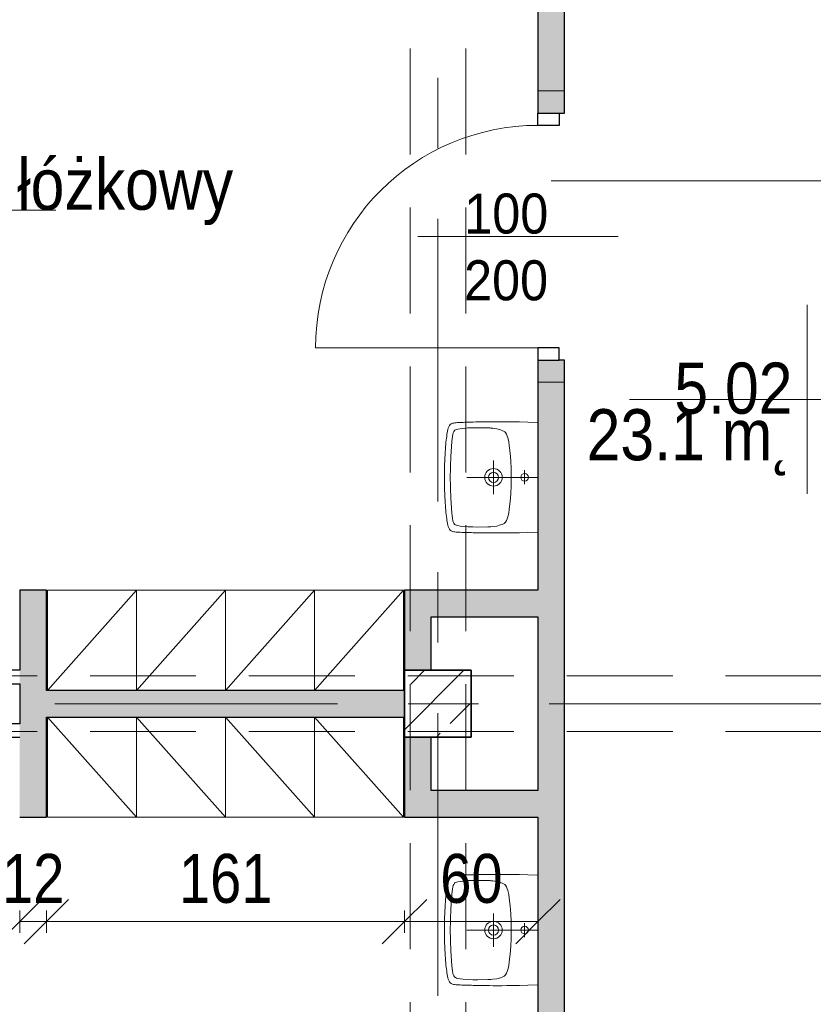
# Model space of a CAD drawing. Header units: centimetres. Extents: x -1743 to 21705, y -8842 to 3590.
# Tile 7 of 45: x -801 to -444, y 753 to 1196. Entities that reach past the tile are written whole.
import ezdxf

# ---------------------------------------------------------------- set-up
doc = ezdxf.new("R2010")
doc.units = ezdxf.units.CM
doc.linetypes.add('Oś', pattern=[222.25, 127, -31.75, 31.75, -31.75])
doc.linetypes.add('Ukryte', pattern=[71.438, 47.625, -23.813])
for name, color, linetype, lineweight in [('A-ANNO-DIMS', 211, 'Continuous', 13), ('A-ANNO-DIMS-100', 211, 'Continuous', 13), ('A-ANNO-NOTE', 131, 'Continuous', 9), ('A-AREA', 32, 'Continuous', 9), ('A-AREA-IDEN', 2, 'Continuous', 13), ('A-DETL-GENF', 92, 'Continuous', 9), ('A-DETL-HDLN', 90, 'Ukryte', 9), ('A-DETL-MEDM', 33, 'Continuous', 25), ('A-DOOR', 31, 'Continuous', 13), ('A-WALL', 113, 'Continuous', 13), ('P-SANR-FIXT', 6, 'Continuous', 9), ('Q-SPCQ', 91, 'Continuous', 9), ('S-COLS', 52, 'Continuous', 9), ('S-GRID', 1, 'Continuous', 13)]:
    doc.layers.add(name, color=color, linetype=linetype, lineweight=lineweight)
doc.styles.add('Arial', font='arial.ttf', dxfattribs={"width": 0.9, "height": 18})
doc.styles.add('Arial Narrow_2', font='ARIALN.TTF', dxfattribs={"height": 22})
doc.styles.add('Arial_3', font='arial.ttf', dxfattribs={"width": 0.85, "height": 23})
doc.dimstyles.new('Diagonal_1_100__0_1__1', dxfattribs={"dimscale": 30.48, "dimtxt": 22.515481, "dimasz": 0.656168, "dimexe": 0.164042, "dimexo": 0.0625, "dimgap": 0.065617, "dimtad": 1, "dimdec": 1, "dimrnd": 0.1, "dimdsep": 46, "dimtxsty": 'Arial Narrow_2', "dimblk1": 'OBLIQUE', "dimblk2": 'OBLIQUE', "dimsah": 1, "dimcen": 0.09, "dimazin": 0, "dimtfac": 1, "dimtdec": 4, "dimtix": 1, "dimtmove": 0, "dimatfit": 3, "dimfxl": 0.164042, "dimfxlon": 1, "dimtvp": 1, "dimtolj": 1, "dimtzin": 0, "dimarcsym": 2})

# ---------------------------------------------------------------- blocks, each defined once
blk = doc.blocks.new('M_Concrete-Square-Column - 300 x 300mm-V8-5_piętro III __10_50 m_ - stan istniejący')
at = {"layer": 'S-COLS'}
h = blk.add_hatch(dxfattribs=at)
h.set_pattern_fill('FP_10', color=256, style=0, pattern_type=2)
h.set_pattern_definition([(45, (612.623, -888.326), (-17.67767, 17.67767), []), (45, (630.3, -888.326), (-17.67767, 17.67767), [12.5, -6.25])])
h.paths.add_polyline_path([(15, -15), (15, 15), (-15, 15), (-15, -15)], flags=0)
at = {"layer": 'S-COLS', "lineweight": 35}
for p, q in [((15, 15), (-15, 15)), ((-15, 15), (-15, -15)), ((15, -15), (15, 15)), ((-15, -15), (15, -15))]:
    blk.add_line(p, q, dxfattribs=at)
blk = doc.blocks.new('DRZWI 1S - automatyczna etykieta - Drzwi 100-2252139-5_piętro III __10_50 m_ - stan istniejący')
at = {"layer": 'A-DETL-GENF'}
for p, q in [((-55.5, 3.5), (-50, 3.5)), ((-55.5, -6), (-55.5, 3.5)), ((-50, 3.5), (-50, -6)), ((50, 3.5), (55.5, 3.5)), ((50, -6), (50, 3.5)), ((55.5, 3.5), (55.5, -6)), ((-50, -6), (-55.5, -6)), ((55.5, -6), (50, -6))]:
    blk.add_line(p, q, dxfattribs=at)
at = {"layer": 'A-DETL-MEDM'}
for p, q in [((-55.5, -6), (-55.5, 3.5)), ((-55.5, 3.5), (-50, 3.5)), ((-50, 3.5), (-50, -6)), ((50, 3.5), (50, -6)), ((55.5, 3.5), (50, 3.5)), ((55.5, -6), (55.5, 3.5)), ((-50, -6), (-55.5, -6)), ((50, -6), (55.5, -6))]:
    blk.add_line(p, q, dxfattribs=at)
at = {"layer": 'A-DOOR'}
blk.add_line((50, -6), (50, -106), dxfattribs=at)
blk.add_arc((50, -6), 100, 180, 270, dxfattribs=at)
blk = doc.blocks.new('Szafa1 - 45 cm-1791407-5_piętro III __10_50 m_ - stan istniejący')
at = {"layer": 'Q-SPCQ'}
for p, q in [((-7.5, 51), (32.5, 6)), ((-7.5, 6), (-7.5, 51)), ((-7.5, 51), (32.5, 51)), ((32.5, 51), (32.5, 6))]:
    blk.add_line(p, q, dxfattribs=at)
blk = doc.blocks.new('Szafa1 - 45 cm-1791408-5_piętro III __10_50 m_ - stan istniejący')
at = {"layer": 'Q-SPCQ'}
for p, q in [((-7.5, -51), (32.5, -6)), ((-7.5, -6), (-7.5, -51)), ((32.5, -51), (32.5, -6)), ((-7.5, -51), (32.5, -51))]:
    blk.add_line(p, q, dxfattribs=at)
blk = doc.blocks.new('Umywalka koło Nova Pro - Pro 50-1211177-5_piętro III __10_50 m_ - stan istniejący')
at = {"layer": 'P-SANR-FIXT'}
for p, q in [((-12.19, -6), (-12.32, -10.58)), ((12.5, -6), (12.5, -38)), ((37.32, -10.58), (37.19, -6)), ((-12.32, -10.58), (-12.4, -14.28)), ((15.72, -12.02), (9.46, -12.02)), ((37.4, -14.28), (37.32, -10.58)), ((-12.45, -17.35), (-12.48, -19.98)), ((-12.4, -14.28), (-12.45, -17.35)), ((37.45, -17.35), (37.4, -14.28)), ((37.48, -19.98), (37.45, -17.35)), ((-12.48, -19.98), (-12.48, -22.27)), ((-8.62, -22.03), (-8.91, -22.86)), ((-8.19, -21.26), (-8.62, -22.03)), ((-7.93, -20.91), (-8.19, -21.26)), ((-7.61, -20.62), (-7.93, -20.91)), ((-6.89, -20.14), (-7.61, -20.62)), ((-6.09, -19.8), (-6.89, -20.14)), ((-5.24, -19.53), (-6.09, -19.8)), ((-3.53, -19.16), (-5.24, -19.53)), ((-1.83, -18.89), (-3.53, -19.16)), ((1.66, -18.49), (-1.83, -18.89)), ((5.15, -18.2), (1.66, -18.49)), ((8.64, -18.06), (5.15, -18.2)), ((10.37, -18.01), (8.64, -18.06)), ((14.63, -18.01), (10.37, -18.01)), ((16.36, -18.06), (14.63, -18.01)), ((19.88, -18.2), (16.36, -18.06)), ((23.34, -18.49), (19.88, -18.2)), ((26.83, -18.89), (23.34, -18.49)), ((28.56, -19.16), (26.83, -18.89)), ((30.26, -19.53), (28.56, -19.16)), ((31.09, -19.8), (30.26, -19.53)), ((31.89, -20.14), (31.09, -19.8)), ((32.61, -20.62), (31.89, -20.14)), ((32.93, -20.91), (32.61, -20.62)), ((33.19, -21.26), (32.93, -20.91)), ((33.62, -22.03), (33.19, -21.26)), ((33.91, -22.86), (33.62, -22.03)), ((37.51, -22.27), (37.48, -19.98)), ((-12.48, -22.27), (-12.51, -24.3)), ((-12.51, -24.3), (-12.48, -26.13)), ((-12.48, -26.13), (-12.48, -27.81)), ((-9.61, -26.27), (-9.69, -27.15)), ((-9.37, -24.54), (-9.61, -26.27)), ((-8.91, -22.86), (-9.37, -24.54)), ((20.01, -26), (5.01, -26)), ((34.37, -24.54), (33.91, -22.86)), ((34.63, -26.27), (34.37, -24.54)), ((34.69, -27.15), (34.63, -26.27)), ((37.48, -27.81), (37.51, -26.13)), ((37.51, -26.13), (37.51, -22.27)), ((-12.48, -27.81), (-12.46, -29.49)), ((-12.46, -29.49), (-12.46, -30.5)), ((-12.46, -30.5), (-12.43, -31.46)), ((-9.76, -28.56), (-9.84, -33.06)), ((-9.74, -27.87), (-9.76, -28.56)), ((-9.71, -27.55), (-9.74, -27.87)), ((-9.69, -27.15), (-9.71, -27.55)), ((34.71, -27.55), (34.69, -27.15)), ((34.74, -27.87), (34.71, -27.55)), ((34.76, -28.56), (34.74, -27.87)), ((34.84, -33.06), (34.76, -28.56)), ((37.46, -30.5), (37.48, -29.49)), ((37.46, -31.46), (37.46, -30.5)), ((37.48, -29.49), (37.48, -27.81)), ((-12.43, -31.46), (-12.43, -32.39)), ((-12.43, -32.39), (-12.4, -33.3)), ((-12.4, -33.3), (-12.4, -33.88)), ((-12.4, -33.88), (-12.38, -35.06)), ((-12.38, -35.06), (-12.35, -35.88)), ((-9.84, -33.06), (-9.79, -35.32)), ((-9.79, -35.32), (-9.71, -37.56)), ((34.71, -37.56), (34.82, -35.32)), ((34.82, -35.32), (34.84, -33.06)), ((37.35, -35.88), (37.38, -35.06)), ((37.38, -35.06), (37.4, -33.88)), ((37.4, -33.88), (37.43, -33.3)), ((37.43, -32.39), (37.46, -31.46)), ((37.43, -33.3), (37.43, -32.39)), ((-12.35, -35.88), (-12.35, -36.65)), ((-12.35, -36.65), (-12.32, -37.43)), ((-12.32, -37.43), (-12.3, -38.17)), ((-12.3, -38.17), (-12.27, -38.89)), ((-12.27, -38.89), (-12.24, -39.61)), ((-12.24, -39.61), (-12.22, -40.28)), ((-9.71, -37.56), (-9.53, -39.82)), ((-9.53, -39.82), (-9.39, -40.94)), ((34.39, -40.94), (34.53, -39.82)), ((34.53, -39.82), (34.71, -37.56)), ((37.22, -40.28), (37.24, -39.61)), ((37.24, -39.61), (37.27, -38.89)), ((37.27, -38.89), (37.3, -38.17)), ((37.3, -38.17), (37.32, -37.43)), ((37.32, -37.43), (37.35, -36.65)), ((37.35, -36.65), (37.35, -35.88)), ((-12.22, -40.28), (-12.19, -40.94)), ((-12.19, -40.94), (-12.16, -41.58)), ((-12.16, -41.58), (-12.14, -42.22)), ((-12.14, -42.22), (-12.08, -42.81)), ((-12.08, -42.81), (-12, -43.37)), ((-12, -43.37), (-11.92, -43.87)), ((-11.92, -43.87), (-11.82, -44.38)), ((-9.39, -40.94), (-9.21, -42.03)), ((-9.21, -42.03), (-9.05, -42.59)), ((-9.05, -42.59), (-8.86, -43.1)), ((-8.86, -43.1), (-8.7, -43.34)), ((-8.7, -43.34), (-8.51, -43.55)), ((-8.51, -43.55), (-8.03, -43.85)), ((-8.03, -43.85), (-7.53, -44.06)), ((-7.53, -44.06), (-6.97, -44.22)), ((-6.97, -44.22), (-5.88, -44.43)), ((30.88, -44.43), (31.97, -44.22)), ((31.97, -44.22), (32.53, -44.06)), ((32.53, -44.06), (33.06, -43.85)), ((33.06, -43.85), (33.54, -43.55)), ((33.54, -43.55), (33.73, -43.34)), ((33.73, -43.34), (33.86, -43.1)), ((33.86, -43.1), (34.07, -42.59)), ((34.07, -42.59), (34.21, -42.03)), ((34.21, -42.03), (34.39, -40.94)), ((36.82, -44.38), (36.92, -43.87)), ((36.92, -43.87), (37.03, -43.37)), ((37.03, -43.37), (37.08, -42.81)), ((37.08, -42.81), (37.14, -42.22)), ((37.14, -42.22), (37.16, -41.58)), ((37.16, -41.58), (37.19, -40.94)), ((37.19, -40.94), (37.22, -40.28)), ((-11.82, -44.38), (-11.71, -44.67)), ((-11.6, -44.96), (-11.79, -44.38)), ((-11.71, -44.67), (-11.6, -44.96)), ((-11.6, -44.96), (-11.26, -45.47)), ((-11.26, -45.47), (-11.6, -44.96)), ((-11.26, -45.47), (-10.8, -45.84)), ((-10.8, -45.84), (-11.26, -45.47)), ((-10.8, -45.84), (-10.24, -46.11)), ((-10.24, -46.11), (-10.8, -45.84)), ((-10.24, -46.11), (-9.61, -46.32)), ((-9.61, -46.32), (-10.24, -46.11)), ((-9.61, -46.32), (-8.94, -46.51)), ((-8.94, -46.51), (-9.61, -46.32)), ((-8.94, -46.51), (-8.25, -46.64)), ((-8.25, -46.64), (-8.94, -46.51)), ((-8.25, -46.64), (-7.5, -46.8)), ((-7.5, -46.8), (-8.25, -46.64)), ((-7.5, -46.8), (-6.73, -46.91)), ((-6.73, -46.91), (-7.5, -46.8)), ((-6.73, -46.91), (-5.93, -47.04)), ((-5.93, -47.04), (-6.73, -46.91)), ((-5.93, -47.04), (-5.1, -47.15)), ((-5.1, -47.15), (-5.93, -47.04)), ((-5.88, -44.43), (-3.64, -44.75)), ((-5.1, -47.15), (-4.2, -47.25)), ((-4.2, -47.25), (-5.1, -47.15)), ((-4.2, -47.25), (-3.27, -47.36)), ((-3.27, -47.36), (-4.2, -47.25)), ((-3.64, -44.75), (-1.4, -44.94)), ((-3.27, -47.36), (-2.28, -47.44)), ((-2.28, -47.44), (-3.27, -47.36)), ((-2.28, -47.44), (-1.24, -47.52)), ((-1.24, -47.52), (-2.28, -47.44)), ((-1.4, -44.94), (3.1, -45.18)), ((-1.24, -47.52), (-0.15, -47.63)), ((-0.15, -47.63), (-1.24, -47.52)), ((-0.15, -47.63), (1.05, -47.71)), ((1.05, -47.71), (-0.15, -47.63)), ((1.05, -47.71), (2.3, -47.76)), ((2.3, -47.76), (1.05, -47.71)), ((2.3, -47.76), (3.66, -47.84)), ((3.66, -47.84), (2.3, -47.76)), ((3.1, -45.18), (7.6, -45.31)), ((3.66, -47.84), (5.12, -47.89)), ((5.12, -47.89), (3.66, -47.84)), ((5.12, -47.89), (6.72, -47.95)), ((6.72, -47.95), (5.12, -47.89)), ((6.72, -47.95), (8.45, -47.97)), ((8.45, -47.97), (6.72, -47.95)), ((7.6, -45.31), (9.86, -45.39)), ((8.45, -47.97), (10.4, -48)), ((10.4, -48), (8.45, -47.97)), ((9.86, -45.39), (11.04, -45.42)), ((10.4, -48), (14.63, -48)), ((14.63, -48), (10.4, -48)), ((11.04, -45.42), (11.7, -45.42)), ((11.7, -45.42), (12.5, -45.44)), ((12.5, -45.44), (13.3, -45.42)), ((13.3, -45.42), (13.99, -45.42)), ((13.99, -45.42), (15.14, -45.39)), ((14.63, -48), (16.55, -47.97)), ((16.55, -47.97), (14.63, -48)), ((15.14, -45.39), (17.4, -45.31)), ((16.55, -47.97), (18.31, -47.95)), ((18.31, -47.95), (16.55, -47.97)), ((17.4, -45.31), (21.9, -45.18)), ((18.31, -47.95), (19.88, -47.89)), ((19.88, -47.89), (18.31, -47.95)), ((19.88, -47.89), (21.34, -47.84)), ((21.34, -47.84), (19.88, -47.89)), ((21.34, -47.84), (22.7, -47.76)), ((22.7, -47.76), (21.34, -47.84)), ((21.9, -45.18), (26.4, -44.94)), ((22.7, -47.76), (23.98, -47.71)), ((23.98, -47.71), (22.7, -47.76)), ((23.98, -47.71), (25.15, -47.63)), ((25.15, -47.63), (23.98, -47.71)), ((25.15, -47.63), (26.24, -47.52)), ((26.24, -47.52), (25.15, -47.63)), ((26.24, -47.52), (27.31, -47.44)), ((27.31, -47.44), (26.24, -47.52)), ((26.4, -44.94), (28.64, -44.75)), ((27.31, -47.44), (28.29, -47.36)), ((28.29, -47.36), (27.31, -47.44)), ((28.29, -47.36), (29.23, -47.25)), ((29.23, -47.25), (28.29, -47.36)), ((28.64, -44.75), (30.88, -44.43)), ((29.23, -47.25), (30.1, -47.15)), ((30.1, -47.15), (29.23, -47.25)), ((30.1, -47.15), (30.93, -47.04)), ((30.93, -47.04), (30.1, -47.15)), ((30.93, -47.04), (31.76, -46.91)), ((31.76, -46.91), (30.93, -47.04)), ((31.76, -46.91), (32.5, -46.8)), ((32.5, -46.8), (31.76, -46.91)), ((32.5, -46.8), (33.25, -46.64)), ((33.25, -46.64), (32.5, -46.8)), ((33.25, -46.64), (33.97, -46.51)), ((33.97, -46.51), (33.25, -46.64)), ((33.97, -46.51), (34.63, -46.32)), ((34.63, -46.32), (33.97, -46.51)), ((34.63, -46.32), (35.24, -46.11)), ((35.24, -46.11), (34.63, -46.32)), ((35.24, -46.11), (35.8, -45.84)), ((35.8, -45.84), (35.24, -46.11)), ((35.8, -45.84), (36.28, -45.47)), ((36.28, -45.47), (35.8, -45.84)), ((36.28, -45.47), (36.6, -44.96)), ((36.6, -44.96), (36.28, -45.47)), ((36.6, -44.96), (36.82, -44.38))]:
    blk.add_line(p, q, dxfattribs=at)
for centre, radius in [((12.5, -12.02), 1.72), ((12.51, -26), 3.92), ((12.51, -26), 2.28)]:
    blk.add_circle(centre, radius, dxfattribs=at)
blk = doc.blocks.new('Umywalka koło Nova Pro - Pro 50-1205816-5_piętro III __10_50 m_ - stan istniejący')
at = {"layer": 'P-SANR-FIXT'}
for p, q in [((-11.92, 43.87), (-11.82, 44.38)), ((-11.82, 44.38), (-11.71, 44.67)), ((-11.6, 44.96), (-11.79, 44.38)), ((-11.71, 44.67), (-11.6, 44.96)), ((-11.6, 44.96), (-11.26, 45.47)), ((-11.26, 45.47), (-11.6, 44.96)), ((-11.26, 45.47), (-10.8, 45.84)), ((-10.8, 45.84), (-11.26, 45.47)), ((-10.8, 45.84), (-10.24, 46.11)), ((-10.24, 46.11), (-10.8, 45.84)), ((-10.24, 46.11), (-9.61, 46.32)), ((-9.61, 46.32), (-10.24, 46.11)), ((-9.61, 46.32), (-8.94, 46.51)), ((-8.94, 46.51), (-9.61, 46.32)), ((-8.94, 46.51), (-8.25, 46.64)), ((-8.25, 46.64), (-8.94, 46.51)), ((-8.25, 46.64), (-7.5, 46.8)), ((-7.5, 46.8), (-8.25, 46.64)), ((-7.5, 46.8), (-6.73, 46.91)), ((-6.73, 46.91), (-7.5, 46.8)), ((-6.97, 44.22), (-5.88, 44.43)), ((-6.73, 46.91), (-5.93, 47.04)), ((-5.93, 47.04), (-6.73, 46.91)), ((-5.93, 47.04), (-5.1, 47.15)), ((-5.1, 47.15), (-5.93, 47.04)), ((-5.88, 44.43), (-3.64, 44.75)), ((-5.1, 47.15), (-4.2, 47.25)), ((-4.2, 47.25), (-5.1, 47.15)), ((-4.2, 47.25), (-3.27, 47.36)), ((-3.27, 47.36), (-4.2, 47.25)), ((-3.64, 44.75), (-1.4, 44.94)), ((-3.27, 47.36), (-2.28, 47.44)), ((-2.28, 47.44), (-3.27, 47.36)), ((-2.28, 47.44), (-1.24, 47.52)), ((-1.24, 47.52), (-2.28, 47.44)), ((-1.4, 44.94), (3.1, 45.18)), ((-1.24, 47.52), (-0.15, 47.63)), ((-0.15, 47.63), (-1.24, 47.52)), ((-0.15, 47.63), (1.05, 47.71)), ((1.05, 47.71), (-0.15, 47.63)), ((1.05, 47.71), (2.3, 47.76)), ((2.3, 47.76), (1.05, 47.71)), ((2.3, 47.76), (3.66, 47.84)), ((3.66, 47.84), (2.3, 47.76)), ((3.1, 45.18), (7.6, 45.31)), ((3.66, 47.84), (5.12, 47.89)), ((5.12, 47.89), (3.66, 47.84)), ((5.12, 47.89), (6.72, 47.95)), ((6.72, 47.95), (5.12, 47.89)), ((6.72, 47.95), (8.45, 47.97)), ((8.45, 47.97), (6.72, 47.95)), ((7.6, 45.31), (9.86, 45.39)), ((8.45, 47.97), (10.4, 48)), ((10.4, 48), (8.45, 47.97)), ((9.86, 45.39), (11.04, 45.42)), ((10.4, 48), (14.63, 48)), ((14.63, 48), (10.4, 48)), ((11.04, 45.42), (11.7, 45.42)), ((11.7, 45.42), (12.5, 45.44)), ((12.5, 45.44), (13.3, 45.42)), ((13.3, 45.42), (13.99, 45.42)), ((13.99, 45.42), (15.14, 45.39)), ((14.63, 48), (16.55, 47.97)), ((16.55, 47.97), (14.63, 48)), ((15.14, 45.39), (17.4, 45.31)), ((16.55, 47.97), (18.31, 47.95)), ((18.31, 47.95), (16.55, 47.97)), ((17.4, 45.31), (21.9, 45.18)), ((18.31, 47.95), (19.88, 47.89)), ((19.88, 47.89), (18.31, 47.95)), ((19.88, 47.89), (21.34, 47.84)), ((21.34, 47.84), (19.88, 47.89)), ((21.34, 47.84), (22.7, 47.76)), ((22.7, 47.76), (21.34, 47.84)), ((21.9, 45.18), (26.4, 44.94)), ((22.7, 47.76), (23.98, 47.71)), ((23.98, 47.71), (22.7, 47.76)), ((23.98, 47.71), (25.15, 47.63)), ((25.15, 47.63), (23.98, 47.71)), ((25.15, 47.63), (26.24, 47.52)), ((26.24, 47.52), (25.15, 47.63)), ((26.24, 47.52), (27.31, 47.44)), ((27.31, 47.44), (26.24, 47.52)), ((26.4, 44.94), (28.64, 44.75)), ((27.31, 47.44), (28.29, 47.36)), ((28.29, 47.36), (27.31, 47.44)), ((28.29, 47.36), (29.23, 47.25)), ((29.23, 47.25), (28.29, 47.36)), ((28.64, 44.75), (30.88, 44.43)), ((29.23, 47.25), (30.1, 47.15)), ((30.1, 47.15), (29.23, 47.25)), ((30.1, 47.15), (30.93, 47.04)), ((30.93, 47.04), (30.1, 47.15)), ((30.88, 44.43), (31.97, 44.22)), ((30.93, 47.04), (31.76, 46.91)), ((31.76, 46.91), (30.93, 47.04)), ((31.76, 46.91), (32.5, 46.8)), ((32.5, 46.8), (31.76, 46.91)), ((32.5, 46.8), (33.25, 46.64)), ((33.25, 46.64), (32.5, 46.8)), ((33.25, 46.64), (33.97, 46.51)), ((33.97, 46.51), (33.25, 46.64)), ((33.97, 46.51), (34.63, 46.32)), ((34.63, 46.32), (33.97, 46.51)), ((34.63, 46.32), (35.24, 46.11)), ((35.24, 46.11), (34.63, 46.32)), ((35.24, 46.11), (35.8, 45.84)), ((35.8, 45.84), (35.24, 46.11)), ((35.8, 45.84), (36.28, 45.47)), ((36.28, 45.47), (35.8, 45.84)), ((36.28, 45.47), (36.6, 44.96)), ((36.6, 44.96), (36.28, 45.47)), ((36.6, 44.96), (36.82, 44.38)), ((36.82, 44.38), (36.92, 43.87)), ((-12.24, 39.61), (-12.22, 40.28)), ((-12.22, 40.28), (-12.19, 40.94)), ((-12.19, 40.94), (-12.16, 41.58)), ((-12.16, 41.58), (-12.14, 42.22)), ((-12.14, 42.22), (-12.08, 42.81)), ((-12.08, 42.81), (-12, 43.37)), ((-12, 43.37), (-11.92, 43.87)), ((-9.53, 39.82), (-9.39, 40.94)), ((-9.39, 40.94), (-9.21, 42.03)), ((-9.21, 42.03), (-9.05, 42.59)), ((-9.05, 42.59), (-8.86, 43.1)), ((-8.86, 43.1), (-8.7, 43.34)), ((-8.7, 43.34), (-8.51, 43.55)), ((-8.51, 43.55), (-8.03, 43.85)), ((-8.03, 43.85), (-7.53, 44.06)), ((-7.53, 44.06), (-6.97, 44.22)), ((31.97, 44.22), (32.53, 44.06)), ((32.53, 44.06), (33.06, 43.85)), ((33.06, 43.85), (33.54, 43.55)), ((33.54, 43.55), (33.73, 43.34)), ((33.73, 43.34), (33.86, 43.1)), ((33.86, 43.1), (34.07, 42.59)), ((34.07, 42.59), (34.21, 42.03)), ((34.21, 42.03), (34.39, 40.94)), ((34.39, 40.94), (34.53, 39.82)), ((36.92, 43.87), (37.03, 43.37)), ((37.03, 43.37), (37.08, 42.81)), ((37.08, 42.81), (37.14, 42.22)), ((37.14, 42.22), (37.16, 41.58)), ((37.16, 41.58), (37.19, 40.94)), ((37.19, 40.94), (37.22, 40.28)), ((37.22, 40.28), (37.24, 39.61)), ((-12.38, 35.06), (-12.35, 35.88)), ((-12.35, 36.65), (-12.32, 37.43)), ((-12.35, 35.88), (-12.35, 36.65)), ((-12.32, 37.43), (-12.3, 38.17)), ((-12.3, 38.17), (-12.27, 38.89)), ((-12.27, 38.89), (-12.24, 39.61)), ((-9.79, 35.32), (-9.71, 37.56)), ((-9.71, 37.56), (-9.53, 39.82)), ((12.5, 6), (12.5, 38)), ((34.53, 39.82), (34.71, 37.56)), ((34.71, 37.56), (34.82, 35.32)), ((37.24, 39.61), (37.27, 38.89)), ((37.27, 38.89), (37.3, 38.17)), ((37.3, 38.17), (37.32, 37.43)), ((37.32, 37.43), (37.35, 36.65)), ((37.35, 36.65), (37.35, 35.88)), ((37.35, 35.88), (37.38, 35.06)), ((-12.46, 30.5), (-12.43, 31.46)), ((-12.43, 32.39), (-12.4, 33.3)), ((-12.43, 31.46), (-12.43, 32.39)), ((-12.4, 33.88), (-12.38, 35.06)), ((-12.4, 33.3), (-12.4, 33.88)), ((-9.84, 33.06), (-9.79, 35.32)), ((-9.76, 28.56), (-9.84, 33.06)), ((34.84, 33.06), (34.76, 28.56)), ((34.82, 35.32), (34.84, 33.06)), ((37.38, 35.06), (37.4, 33.88)), ((37.4, 33.88), (37.43, 33.3)), ((37.43, 33.3), (37.43, 32.39)), ((37.43, 32.39), (37.46, 31.46)), ((37.46, 31.46), (37.46, 30.5)), ((-12.48, 27.81), (-12.46, 29.49)), ((-12.48, 26.13), (-12.48, 27.81)), ((-12.46, 29.49), (-12.46, 30.5)), ((-9.74, 27.87), (-9.76, 28.56)), ((-9.71, 27.55), (-9.74, 27.87)), ((-9.69, 27.15), (-9.71, 27.55)), ((-9.61, 26.27), (-9.69, 27.15)), ((34.69, 27.15), (34.63, 26.27)), ((34.71, 27.55), (34.69, 27.15)), ((34.74, 27.87), (34.71, 27.55)), ((34.76, 28.56), (34.74, 27.87)), ((37.46, 30.5), (37.48, 29.49)), ((37.48, 29.49), (37.48, 27.81)), ((37.48, 27.81), (37.51, 26.13)), ((-12.51, 24.3), (-12.48, 26.13)), ((-12.48, 22.27), (-12.51, 24.3)), ((-12.48, 19.98), (-12.48, 22.27)), ((-9.37, 24.54), (-9.61, 26.27)), ((-8.91, 22.86), (-9.37, 24.54)), ((-8.62, 22.03), (-8.91, 22.86)), ((20.01, 26), (5.01, 26)), ((33.91, 22.86), (33.62, 22.03)), ((34.37, 24.54), (33.91, 22.86)), ((34.63, 26.27), (34.37, 24.54)), ((37.51, 22.27), (37.48, 19.98)), ((37.51, 26.13), (37.51, 22.27)), ((-12.45, 17.35), (-12.48, 19.98)), ((-8.19, 21.26), (-8.62, 22.03)), ((-7.93, 20.91), (-8.19, 21.26)), ((-7.61, 20.62), (-7.93, 20.91)), ((-6.89, 20.14), (-7.61, 20.62)), ((-6.09, 19.8), (-6.89, 20.14)), ((-5.24, 19.53), (-6.09, 19.8)), ((-3.53, 19.16), (-5.24, 19.53)), ((-1.83, 18.89), (-3.53, 19.16)), ((1.66, 18.49), (-1.83, 18.89)), ((5.15, 18.2), (1.66, 18.49)), ((8.64, 18.06), (5.15, 18.2)), ((10.37, 18.01), (8.64, 18.06)), ((14.63, 18.01), (10.37, 18.01)), ((16.36, 18.06), (14.63, 18.01)), ((19.88, 18.2), (16.36, 18.06)), ((23.34, 18.49), (19.88, 18.2)), ((26.83, 18.89), (23.34, 18.49)), ((28.56, 19.16), (26.83, 18.89)), ((30.26, 19.53), (28.56, 19.16)), ((31.09, 19.8), (30.26, 19.53)), ((31.89, 20.14), (31.09, 19.8)), ((32.61, 20.62), (31.89, 20.14)), ((32.93, 20.91), (32.61, 20.62)), ((33.19, 21.26), (32.93, 20.91)), ((33.62, 22.03), (33.19, 21.26)), ((37.48, 19.98), (37.45, 17.35)), ((-12.4, 14.28), (-12.45, 17.35)), ((-12.32, 10.58), (-12.4, 14.28)), ((37.4, 14.28), (37.32, 10.58)), ((37.45, 17.35), (37.4, 14.28)), ((-12.19, 6), (-12.32, 10.58)), ((15.72, 12.02), (9.46, 12.02)), ((37.32, 10.58), (37.19, 6))]:
    blk.add_line(p, q, dxfattribs=at)
for centre, radius in [((12.51, 26), 3.92), ((12.51, 26), 2.28), ((12.5, 12.02), 1.72)]:
    blk.add_circle(centre, radius, dxfattribs=at)
blk = doc.blocks.new('DIMBLOCK195-5_piętro III __10_50 m_ - stan istniejący')
at = {"layer": 'A-ANNO-DIMS-100'}
for p, q in [((-800.62, 790.37), (-790.62, 800.37)), ((-788.62, 790.37), (-778.62, 800.37)), ((-800.62, 795.37), (-800.62, 785.37)), ((-800.62, 790.37), (-800.62, 795.37)), ((-788.62, 795.37), (-788.62, 785.37)), ((-788.62, 790.37), (-788.62, 795.37)), ((-800.62, 790.37), (-810.62, 780.37)), ((-800.62, 790.37), (-788.62, 790.37)), ((-788.62, 790.37), (-798.62, 780.37))]:
    blk.add_line(p, q, dxfattribs=at)
at = {"layer": 'A-ANNO-DIMS-100', "color": 0, "insert": (-808.56, 820.8), "char_height": 22, "width": 33.4516, "attachment_point": 1, "line_spacing_factor": 0.974696, "style": 'Arial Narrow_2'}
blk.add_mtext('12', dxfattribs=at)
blk = doc.blocks.new('_Oblique')
at = {"color": 0, "linetype": 'ByBlock', "lineweight": -2}
blk.add_line((-0.5, -0.5), (0.5, 0.5), dxfattribs=at)
blk = doc.blocks.new('DIMBLOCK196-5_piętro III __10_50 m_ - stan istniejący')
at = {"layer": 'A-ANNO-DIMS-100'}
for p, q in [((-788.62, 790.37), (-778.62, 800.37)), ((-627.62, 790.37), (-617.62, 800.37)), ((-788.62, 795.37), (-788.62, 785.37)), ((-788.62, 790.37), (-788.62, 795.37)), ((-627.62, 795.37), (-627.62, 785.37)), ((-627.62, 790.37), (-627.62, 795.37)), ((-788.62, 790.37), (-798.62, 780.37)), ((-788.62, 790.37), (-627.62, 790.37)), ((-627.62, 790.37), (-637.62, 780.37))]:
    blk.add_line(p, q, dxfattribs=at)
at = {"layer": 'A-ANNO-DIMS-100', "color": 0, "insert": (-729.03, 820.8), "char_height": 22, "width": 50.1774, "attachment_point": 1, "line_spacing_factor": 0.974696, "style": 'Arial Narrow_2'}
blk.add_mtext('161', dxfattribs=at)
blk = doc.blocks.new('DIMBLOCK197-5_piętro III __10_50 m_ - stan istniejący')
at = {"layer": 'A-ANNO-DIMS-100'}
for p, q in [((-627.62, 790.37), (-617.62, 800.37)), ((-567.62, 790.37), (-557.62, 800.37)), ((-627.62, 795.37), (-627.62, 785.37)), ((-627.62, 790.37), (-627.62, 795.37)), ((-567.62, 795.37), (-567.62, 785.37)), ((-567.62, 790.37), (-567.62, 795.37)), ((-627.62, 790.37), (-637.62, 780.37)), ((-627.62, 790.37), (-567.62, 790.37)), ((-567.62, 790.37), (-577.62, 780.37))]:
    blk.add_line(p, q, dxfattribs=at)
at = {"layer": 'A-ANNO-DIMS-100', "color": 0, "insert": (-611.56, 820.8), "char_height": 22, "width": 33.4516, "attachment_point": 1, "line_spacing_factor": 0.974696, "style": 'Arial Narrow_2'}
blk.add_mtext('60', dxfattribs=at)
blk = doc.blocks.new('METKA_POMIESZCZENIA2 - Rozbudowana - bez ramki-2396678-5_piętro III __10_50 m_ - stan istniejący')
at = {"layer": 'A-AREA-IDEN'}
for p, q in [((0, 0.425), (0, 0)), ((0.0976, 0), (-0.8, 0)), ((-0.8, 0), (0.9, 0)), ((0, 0), (0, -0.425))]:
    blk.add_line(p, q, dxfattribs=at)

msp = doc.modelspace()

# ---------------------------------------------------------------- hatches: boundary and pattern name
at = {"layer": 'A-WALL'}
h = msp.add_hatch(color=9, dxfattribs=at)
h.paths.add_polyline_path([(-567.62, 132.33), (-555.62, 132.33), (-555.62, 152.33), (-567.62, 152.33)], flags=0)
h.paths.add_polyline_path([(-567.62, 283.83), (-555.62, 283.83), (-555.62, 612.83), (-567.62, 612.83), (-567.62, 361.33)], flags=0)
h.paths.add_polyline_path([(-567.62, 743.83), (-555.62, 743.83), (-555.62, 1032.83), (-567.62, 1032.83), (-567.62, 788.27)], flags=0)
h.paths.add_polyline_path([(-555.62, 1163.83), (-555.62, 1383.33), (-567.62, 1383.33), (-567.62, 1163.83)], flags=0)
h = msp.add_hatch(color=9, dxfattribs=at)
h.paths.add_polyline_path([(-558.12, 1032.83), (-555.62, 1032.83), (-555.62, 1042.83), (-567.62, 1042.83), (-567.62, 1032.83)], flags=0)
h.paths.add_polyline_path([(-555.62, 1153.83), (-555.62, 1163.83), (-567.62, 1163.83), (-567.62, 1153.83), (-558.12, 1153.83)], flags=0)
for points in [[(-800.62, 837.33), (-788.62, 837.33), (-788.62, 939.33), (-800.62, 939.33), (-800.62, 873.33)], [(-567.62, 927.33), (-567.62, 939.33), (-627.62, 939.33), (-627.62, 927.33), (-615.62, 927.33)], [(-627.62, 882.33), (-627.62, 894.33), (-788.62, 894.33), (-788.62, 882.33), (-719.16, 882.33)], [(-567.62, 837.33), (-567.62, 849.33), (-615.62, 849.33), (-615.62, 837.33)]]:
    msp.add_hatch(color=9, dxfattribs=at).paths.add_polyline_path(points, flags=0)
h = msp.add_hatch(color=9, dxfattribs=at)
h.paths.add_polyline_path([(-615.62, 837.33), (-615.62, 873.33), (-627.62, 873.33), (-627.62, 837.33)], flags=0)
h.paths.add_polyline_path([(-615.62, 903.33), (-615.62, 927.33), (-627.62, 927.33), (-627.62, 903.33), (-622.02, 903.33)], flags=0)

# ---------------------------------------------------------------- linework, layer by layer
at = {"layer": 'A-ANNO-NOTE', "lineweight": 13}
msp.add_line((-531.62, 1098.33), (-621.62, 1098.33), dxfattribs=at)
at = {"layer": 'A-AREA'}
msp.add_line((-322.62, 1123.33), (-561.62, 1123.33), dxfattribs=at)
at = {"layer": 'A-DETL-HDLN'}
for p, q in [((-625.12, 420.83), (-625.12, 2793.33)), ((-600.12, 420.83), (-600.12, 2793.33)), ((-1197.62, 900.83), (1172.38, 900.83)), ((-1197.62, 875.83), (1172.38, 875.83))]:
    msp.add_line(p, q, dxfattribs=at)
at = {"layer": 'A-WALL', "color": 7, "lineweight": 25}
for p, q in [((-555.62, 1153.83), (-555.62, 1383.33)), ((-567.62, 1347.33), (-567.62, 1153.83)), ((-558.12, 1153.83), (-555.62, 1153.83)), ((-567.62, 1042.83), (-567.62, 939.33)), ((-555.62, 1042.83), (-558.12, 1042.83)), ((-555.62, 733.83), (-555.62, 1042.83)), ((-800.62, 939.33), (-800.62, 903.33)), ((-788.62, 939.33), (-800.62, 939.33)), ((-788.62, 894.33), (-788.62, 939.33)), ((-567.62, 939.33), (-627.62, 939.33)), ((-627.62, 939.33), (-627.62, 903.33)), ((-615.62, 927.33), (-567.62, 927.33)), ((-615.62, 903.33), (-615.62, 927.33)), ((-567.62, 927.33), (-567.62, 849.33)), ((-800.62, 903.33), (-1197.62, 903.33)), ((-1197.62, 897.33), (-800.62, 897.33)), ((-800.62, 897.33), (-800.62, 879.33)), ((-627.62, 894.33), (-788.62, 894.33)), ((-788.62, 837.33), (-788.62, 882.33)), ((-788.62, 882.33), (-627.62, 882.33)), ((-800.62, 879.33), (-1197.62, 879.33)), ((-1197.62, 873.33), (-800.62, 873.33)), ((-627.62, 873.33), (-627.62, 837.33)), ((-615.62, 849.33), (-615.62, 873.33)), ((-567.62, 849.33), (-615.62, 849.33)), ((-800.62, 837.33), (-788.62, 837.33)), ((-627.62, 837.33), (-567.62, 837.33)), ((-567.62, 837.33), (-567.62, 733.83))]:
    msp.add_line(p, q, dxfattribs=at)
at = {"layer": 'A-WALL'}
for p, q in [((-567.62, 1163.83), (-555.62, 1163.83)), ((-555.62, 1032.83), (-567.62, 1032.83))]:
    msp.add_line(p, q, dxfattribs=at)
at = {"layer": 'S-GRID', "linetype": 'Oś'}
for p, q in [((-612.62, 2884.27), (-612.62, 27.13)), ((1342.46, 888.33), (-1368.76, 888.33))]:
    msp.add_line(p, q, dxfattribs=at)

# ---------------------------------------------------------------- block references
at = {"layer": 'A-AREA-IDEN', "xscale": 99.99999999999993, "yscale": 99.99999999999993, "zscale": 99.99999999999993}
for p in [(-874.44, 1110.24), (-446.52, 1025.14)]:
    msp.add_blockref('METKA_POMIESZCZENIA2 - Rozbudowana - bez ramki-2396678-5_piętro III __10_50 m_ - stan istniejący', p, dxfattribs=at)
at = {"layer": 'A-DOOR', "rotation": 269.9999999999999}
msp.add_blockref('DRZWI 1S - automatyczna etykieta - Drzwi 100-2252139-5_piętro III __10_50 m_ - stan istniejący', (-561.62, 1098.33), dxfattribs=at)
at = {"layer": 'P-SANR-FIXT'}
for name, p, rotation in [('Umywalka koło Nova Pro - Pro 50-1205816-5_piętro III __10_50 m_ - stan istniejący', (-561.62, 977.58), 89.9999999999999), ('Umywalka koło Nova Pro - Pro 50-1211177-5_piętro III __10_50 m_ - stan istniejący', (-561.62, 799.07), 269.9999999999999)]:
    msp.add_blockref(name, p, dxfattribs=dict(at, rotation=rotation))
at = {"layer": 'Q-SPCQ', "rotation": 180}
for name, p in [('Szafa1 - 45 cm-1791408-5_piętro III __10_50 m_ - stan istniejący', (-755.62, 888.33)), ('Szafa1 - 45 cm-1791408-5_piętro III __10_50 m_ - stan istniejący', (-715.62, 888.33)), ('Szafa1 - 45 cm-1791408-5_piętro III __10_50 m_ - stan istniejący', (-675.62, 888.33)), ('Szafa1 - 45 cm-1791408-5_piętro III __10_50 m_ - stan istniejący', (-635.62, 888.33)), ('Szafa1 - 45 cm-1791407-5_piętro III __10_50 m_ - stan istniejący', (-755.62, 888.33)), ('Szafa1 - 45 cm-1791407-5_piętro III __10_50 m_ - stan istniejący', (-715.62, 888.33)), ('Szafa1 - 45 cm-1791407-5_piętro III __10_50 m_ - stan istniejący', (-675.62, 888.33)), ('Szafa1 - 45 cm-1791407-5_piętro III __10_50 m_ - stan istniejący', (-635.62, 888.33))]:
    msp.add_blockref(name, p, dxfattribs=at)
at = {"layer": 'S-COLS'}
msp.add_blockref('M_Concrete-Square-Column - 300 x 300mm-V8-5_piętro III __10_50 m_ - stan istniejący', (-612.62, 888.33), dxfattribs=at)

# ---------------------------------------------------------------- texts
at = {"layer": 'A-ANNO-NOTE', "lineweight": 211, "char_height": 18, "width": 38.07, "attachment_point": 5, "line_spacing_factor": 0.936439, "style": 'Arial'}
for s, insert in [('\\pxqc,t6.35,12.7,19.05,25.4,31.75,38.1,44.45,50.8,57.15,63.5,69.85,76.2,82.55,88.9,95.25,101.6,107.95,114.3,120.65,127,133.35,139.7,146.05,152.4,158.75,165.1,171.45,177.8,184.15,190.5,196.85,203.2;{100}', (-581.86, 1108.56)), ('\\pxqc,t6.35,12.7,19.05,25.4,31.75,38.1,44.45,50.8,57.15,63.5,69.85,76.2,82.55,88.9,95.25,101.6,107.95,114.3,120.65,127,133.35,139.7,146.05,152.4,158.75,165.1,171.45,177.8,184.15,190.5,196.85,203.2;{200}', (-581.95, 1078.56))]:
    msp.add_mtext(s, dxfattribs=dict(at, insert=insert))
at = {"layer": 'A-AREA-IDEN', "char_height": 23, "line_spacing_factor": 0.936439, "style": 'Arial_3'}
for s, insert, width, attachment_point in [('\\pxt3.69565,7.3913,11.08696,14.78261,18.47826,22.17391,25.86957,29.56522,33.26087,36.95652,40.65217,44.34783,48.04348,51.73913,55.43478,59.13043,62.82609,66.52174,70.21739,73.91304,77.6087,81.30435,85,88.69565,92.3913,96.08696,99.78261,103.47826,107.17391,110.86957,114.56522,118.26087;{Pok. łóżkowy}', (-864.01, 1103.46), 156.91, 7), ('\\pxqr,t3.69565,7.3913,11.08696,14.78261,18.47826,22.17391,25.86957,29.56522,33.26087,36.95652,40.65217,44.34783,48.04348,51.73913,55.43478,59.13043,62.82609,66.52174,70.21739,73.91304,77.6087,81.30435,85,88.69565,92.3913,96.08696,99.78261,103.47826,107.17391,110.86957,114.56522,118.26087;{5.02}', (-453.17, 1018.36), 52.87, 9), ('\\pxqr,t3.69565,7.3913,11.08696,14.78261,18.47826,22.17391,25.86957,29.56522,33.26087,36.95652,40.65217,44.34783,48.04348,51.73913,55.43478,59.13043,62.82609,66.52174,70.21739,73.91304,77.6087,81.30435,85,88.69565,92.3913,96.08696,99.78261,103.47826,107.17391,110.86957,114.56522,118.26087;{23.1 m˛}', (-453.17, 1020.75), 91.63, 3)]:
    msp.add_mtext(s, dxfattribs=dict(at, insert=insert, width=width, attachment_point=attachment_point))

# ---------------------------------------------------------------- dimensions: what is measured, and where the dimension line sits
at = {"layer": 'A-ANNO-DIMS'}
for base, p1, p2, override, picture, middle in [((-788.62, 790.37), (-800.62, 795.37), (-788.62, 795.37), {"dimpost": '<>', "dimfxl": 12}, 'DIMBLOCK195-5_piętro III __10_50 m_ - stan istniejący', (-794.62, 803.41)), ((-627.62, 790.37), (-788.62, 795.37), (-627.62, 795.37), {"dimpost": '<>', "dimfxl": 161}, 'DIMBLOCK196-5_piętro III __10_50 m_ - stan istniejący', (-708.12, 803.6)), ((-567.62, 790.37), (-627.62, 795.37), (-567.62, 795.37), {"dimpost": '<>', "dimfxl": 60}, 'DIMBLOCK197-5_piętro III __10_50 m_ - stan istniejący', (-597.62, 803.6))]:
    dim = msp.add_linear_dim(base=base, p1=p1, p2=p2, dimstyle='Diagonal_1_100__0_1__1', override=override, dxfattribs=at)
    dim.commit()
    dim.dimension.update_dxf_attribs({"geometry": picture, "text_midpoint": middle})

doc.saveas('drawing.dxf')
